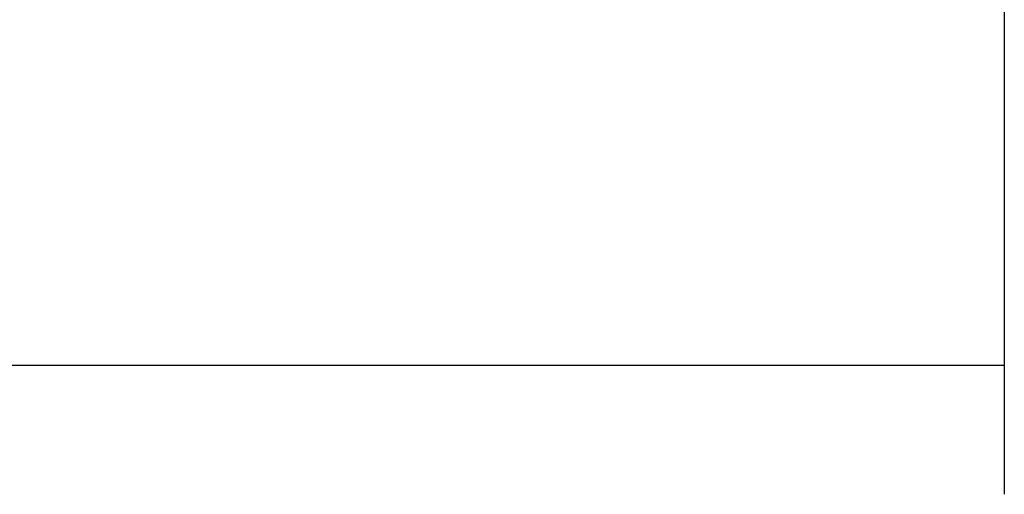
# Model space of a CAD drawing. Header units: millimetres. Extents: x 0 to 210, y 0 to 297.
# Tile 27 of 78: x 97.52 to 108.99, y 156.5 to 162.03. Entities that reach past the tile are written whole.
import ezdxf
from ezdxf.enums import TextEntityAlignment as Align

# ---------------------------------------------------------------- set-up
doc = ezdxf.new("R2010")
doc.units = ezdxf.units.MM
doc.header["$LTSCALE"] = 19.36
doc.layers.get('0').update_dxf_attribs({"linetype": 'CONTINUOUS'})
doc.layers.add('Z_DIM_2D', color=7, linetype='CONTINUOUS')
doc.styles.add('TEXTSTYLE_3', font='univots.ttf')
doc.dimstyles.new('DIMSTYLE_1', dxfattribs={"dimtxt": 2.1, "dimasz": 3.5, "dimexe": 1.5, "dimexo": 0, "dimgap": 0.525, "dimtad": 1, "dimdec": 0, "dimlfac": 3.333333, "dimdsep": 46, "dimtxsty": 'TEXTSTYLE_3', "dimblk": '_FILLED', "dimblk1": '_FILLED', "dimblk2": '_FILLED', "dimcen": 0.09, "dimclrt": 5, "dimadec": 3, "dimazin": 2, "dimtp": 0.5, "dimtm": 0.5, "dimtfac": 1, "dimtdec": 0, "dimtofl": 0, "dimtmove": 0, "dimatfit": 3, "dimldrblk": '_FILLED', "dimfxl": 1, "dimtolj": 1, "dimarcsym": 0})

# ---------------------------------------------------------------- blocks, each defined once
blk = doc.blocks.new('*D0')
at = {"layer": 'Z_DIM_2D', "color": 2, "linetype": 'CONTINUOUS'}
for p, q in [((58.584, 162.779), (58.584, 156.505)), ((108.988, 162.779), (108.988, 156.505)), ((58.584, 158.005), (83.786, 158.005)), ((108.988, 158.005), (83.786, 158.005))]:
    blk.add_line(p, q, dxfattribs=at)
at = {"layer": 'Z_DIM_2D', "color": 5, "linetype": 'CONTINUOUS', "style": 'TEXTSTYLE_3'}
blk.add_text('168', height=2.1, dxfattribs=at).set_placement((83.786, 158.53), align=Align.CENTER)
blk = doc.blocks.new('_FILLED')
at = {"color": 0, "linetype": 'BYBLOCK'}
blk.add_solid([(0, 0), (-1, 0.125), (-1, -0.125)], dxfattribs=at)
blk = doc.blocks.new('_NONE')

msp = doc.modelspace()

# ---------------------------------------------------------------- dimensions: what is measured, and where the dimension line sits
at = {"layer": 'Z_DIM_2D', "color": 2, "linetype": 'CONTINUOUS'}
dim = msp.add_linear_dim(base=(58.58392, 158.00487), p1=(108.98793, 162.77915), p2=(58.58392, 162.77915), angle=180, dimstyle='DIMSTYLE_1', override={"dimblk1": 'NONE', "dimblk2": 'NONE', "dimsah": 1}, dxfattribs=at)
dim.commit()
dim.dimension.update_dxf_attribs({"geometry": '*D0', "text_midpoint": (83.89069, 158.00487), "dimtype": 160})

doc.saveas('drawing.dxf')
